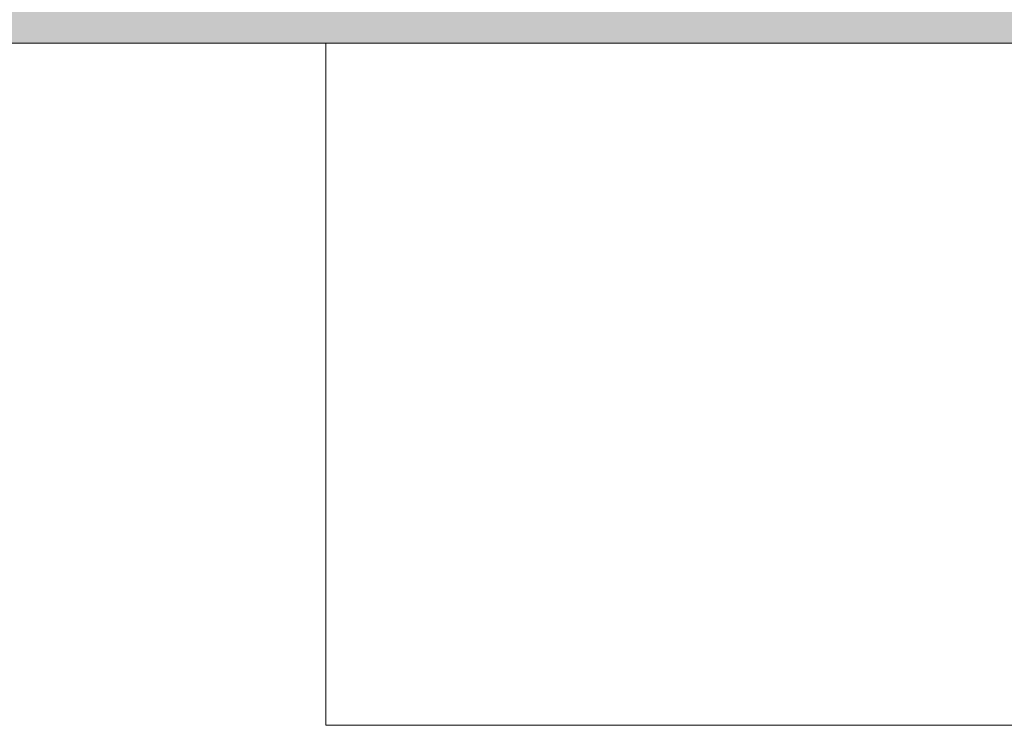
# Model space of a CAD drawing. Header units: millimetres. Extents: x -281 to 145437, y -16481 to 78869.
# Tile 197 of 256: x 25950 to 27249, y 42650 to 43581. Entities that reach past the tile are written whole.
import ezdxf

# ---------------------------------------------------------------- set-up
doc = ezdxf.new("R2010")
doc.units = ezdxf.units.MM
doc.linetypes.add('NLRS_Dash-0_6mm_Space-0_6mm_cpz', pattern=[1.2, 0.6, -0.6])
for name, color, linetype, lineweight in [('A--A2__Ruwbouw', 8, 'Continuous', 5), ('A--L21__Buitenwanden', 3, 'Continuous', 5), ('A--L8__LosseInventaris', 1, 'Continuous', 5)]:
    doc.layers.add(name, color=color, linetype=linetype, lineweight=lineweight)

# ---------------------------------------------------------------- blocks, each defined once
blk = doc.blocks.new('NLRS_82_SE_LB_laboratorium apparaat space reservation_gen_cpz - lab apparaat_vloerniveau-57701499-L_80_ 11')
at = {"layer": 'A--L8__LosseInventaris'}
for p, q in [((600, 450), (-600, 450)), ((-600, 450), (-600, -450)), ((600, -450), (600, 450)), ((-600, -450), (600, -450))]:
    blk.add_line(p, q, dxfattribs=at)
at = {"layer": 'A--L8__LosseInventaris', "linetype": 'NLRS_Dash-0_6mm_Space-0_6mm_cpz'}
for p, q in [((-600, 450), (600, 450)), ((-600, 450), (-600, -450)), ((600, 450), (600, -450)), ((-600, -450), (600, -450))]:
    blk.add_line(p, q, dxfattribs=at)

msp = doc.modelspace()

# ---------------------------------------------------------------- hatches: boundary and pattern name
at = {"layer": 'A--A2__Ruwbouw'}
msp.add_hatch(color=256, dxfattribs=at).paths.add_polyline_path([(25050, 43550), (31300, 43550), (31300, 43650), (25050, 43650)])

# ---------------------------------------------------------------- linework, layer by layer
at = {"layer": 'A--L21__Buitenwanden'}
msp.add_line((25050, 43550), (27702, 43550), dxfattribs=at)

# ---------------------------------------------------------------- block references
at = {"layer": 'A--L8__LosseInventaris', "linetype": 'NLRS_Dash-0_6mm_Space-0_6mm_cpz'}
msp.add_blockref('NLRS_82_SE_LB_laboratorium apparaat space reservation_gen_cpz - lab apparaat_vloerniveau-57701499-L_80_ 11', (26954, 43100), dxfattribs=at)

doc.saveas('drawing.dxf')
